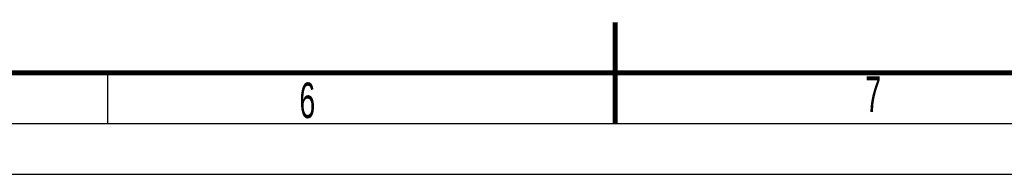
# Model space of a CAD drawing. Header units: millimetres. Extents: x 0 to 594, y 0 to 420.
# Tile 8 of 48: x 243 to 340, y 0 to 15. Entities that reach past the tile are written whole.
import ezdxf

# ---------------------------------------------------------------- set-up
doc = ezdxf.new("R2010")
doc.units = ezdxf.units.MM
doc.header["$LTSCALE"] = 32.67
doc.layers.get('0').update_dxf_attribs({"linetype": 'CONTINUOUS'})
doc.styles.add('TEXTSTYLE_2', font='txt', dxfattribs={"width": 0.6})

msp = doc.modelspace()

# ---------------------------------------------------------------- linework, layer by layer
at = {"color": 7, "linetype": 'CONTINUOUS'}
for p, q in [((252, 10), (252, 5)), ((0, 0), (594, 0))]:
    msp.add_line(p, q, dxfattribs=at)
at = {"color": 2, "linetype": 'CONTINUOUS'}
msp.add_line((15, 5), (589, 5), dxfattribs=at)
at = {"color": 7, "linetype": 'CONTINUOUS', "const_width": 0.5}
for points in [[(302, 5), (302, 15)], [(584, 10), (20, 10)]]:
    msp.add_lwpolyline(points, dxfattribs=at)

# ---------------------------------------------------------------- texts
at = {"color": 5, "linetype": 'CONTINUOUS', "char_height": 3.5, "width": 2.1, "attachment_point": 1, "line_spacing_factor": 0.9, "style": 'TEXTSTYLE_2'}
for s, insert in [('6', (270.9067, 9.0484)), ('7', (326.6389, 9.6596))]:
    msp.add_mtext(s, dxfattribs=dict(at, insert=insert))

doc.saveas('drawing.dxf')
